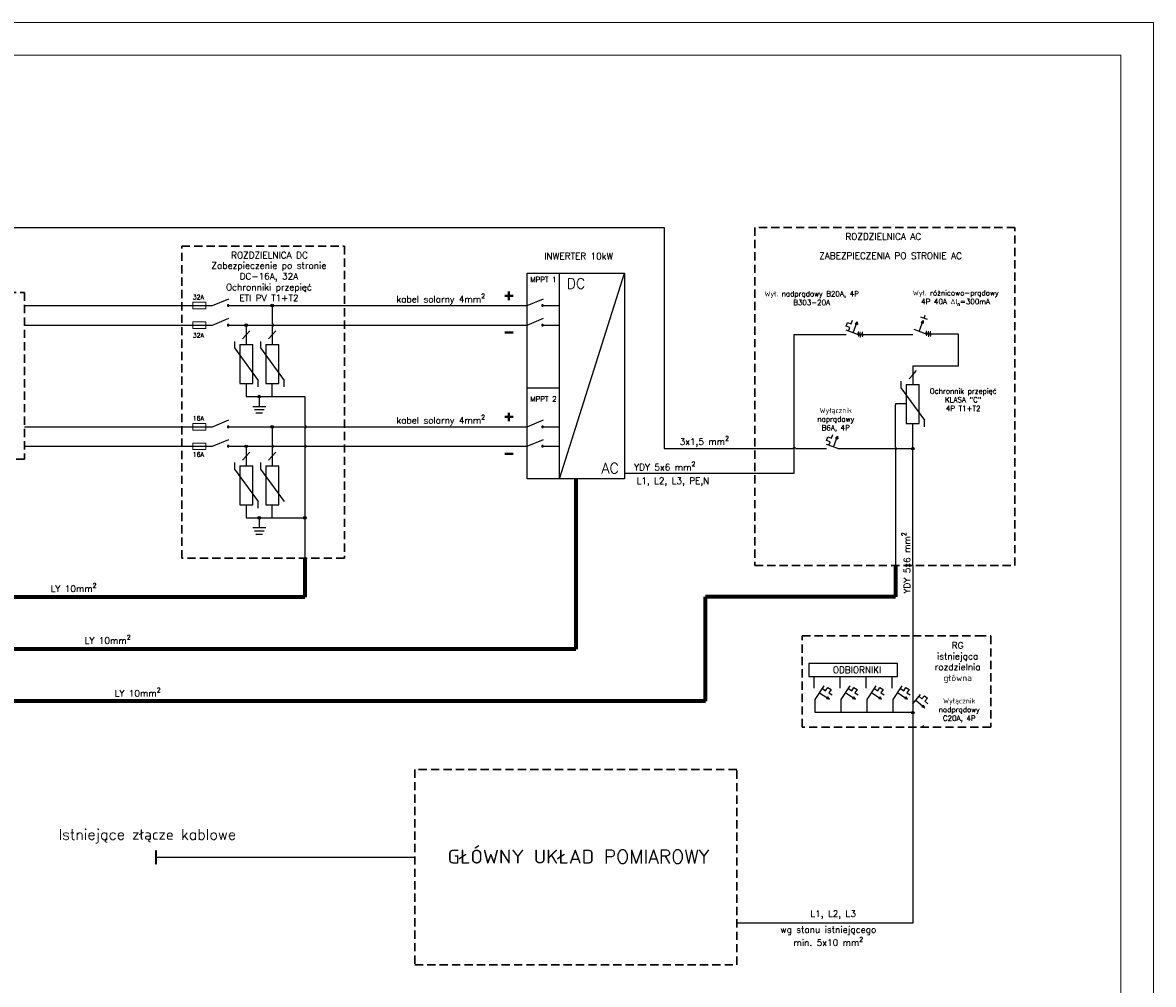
# Model space of a CAD drawing. Header units: millimetres. Extents: x 107252 to 132489, y 44218 to 60710.
# Tile 12 of 72: x 116524 to 118262, y 45709 to 47188. Entities that reach past the tile are written whole.
import ezdxf

# ---------------------------------------------------------------- set-up
doc = ezdxf.new("R2010")
doc.units = ezdxf.units.MM
doc.linetypes.add('DASHED', pattern=[19.05, 12.7, -6.35])
for name, color, linetype, lineweight in [('BARDZO GRUBA', 1, 'Continuous', 70), ('cienka', 3, 'Continuous', 18), ('gruba', 1, 'Continuous', 40), ('opisy', 4, 'Continuous', 18), ('PRZERYWANA', 2, 'DASHED', 30), ('średnia', 2, 'Continuous', 25)]:
    doc.layers.add(name, color=color, linetype=linetype, lineweight=lineweight)
doc.styles.add('KASIA', font='romans.shx', dxfattribs={"height": 20})

msp = doc.modelspace()

# ---------------------------------------------------------------- hatches: boundary and pattern name
at = {"layer": 'średnia'}
h = msp.add_hatch(color=256, dxfattribs=at)
h.dxf.hatch_style = 1
h.paths.add_polyline_path([(116869.485, 46723.233), (116867.485, 46723.233), (116867.485, 46721.233, 0.41421356)])
h.paths.add_polyline_path([(116867.485, 46723.233), (116865.485, 46723.233, 0.41421356), (116867.485, 46721.233)])
h.paths.add_polyline_path([(116865.485, 46723.233), (116867.485, 46723.233), (116869.485, 46723.233, 1)])
h.paths.add_polyline_path([(116907.485, 46753.233), (116905.485, 46753.233, 0.41421356), (116907.485, 46751.233)])
h.paths.add_polyline_path([(116909.485, 46753.233), (116907.485, 46753.233), (116907.485, 46751.233, 0.41421356)])
h.paths.add_polyline_path([(116905.485, 46753.233), (116907.485, 46753.233), (116909.485, 46753.233, 1)])
h = msp.add_hatch(color=256, dxfattribs=at)
h.dxf.hatch_style = 1
h.paths.add_polyline_path([(117806.556, 46728.299), (117805.21, 46724.584), (117806.967, 46723.948)])
h.paths.add_polyline_path([(117806.556, 46728.299), (117803.454, 46725.22), (117805.21, 46724.584)])
h = msp.add_hatch(color=256, dxfattribs=at)
h.dxf.hatch_style = 1
h.paths.add_polyline_path([(117907.908, 46730.51), (117906.562, 46726.795), (117908.318, 46726.159)])
h.paths.add_polyline_path([(117907.908, 46730.51), (117904.806, 46727.431), (117906.562, 46726.795)])
h = msp.add_hatch(color=256, dxfattribs=at)
h.dxf.hatch_style = 1
h.paths.add_polyline_path([(116887.485, 46613.233), (116885.485, 46613.233, 0.41421356), (116887.485, 46611.233)])
h.paths.add_polyline_path([(116889.485, 46613.233), (116887.485, 46613.233), (116887.485, 46611.233, 0.41421356)])
h.paths.add_polyline_path([(116885.485, 46613.233), (116887.485, 46613.233), (116889.485, 46613.233, 1)])
h = msp.add_hatch(color=256, dxfattribs=at)
h.dxf.hatch_style = 1
h.paths.add_polyline_path([(116869.485, 46536.799), (116867.485, 46536.799), (116867.485, 46534.799, 0.41421356)])
h.paths.add_polyline_path([(116867.485, 46536.799), (116865.485, 46536.799, 0.41421356), (116867.485, 46534.799)])
h.paths.add_polyline_path([(116865.485, 46536.799), (116867.485, 46536.799), (116869.485, 46536.799, 1)])
h.paths.add_polyline_path([(116907.485, 46566.799), (116905.485, 46566.799, 0.41421356), (116907.485, 46564.799)])
h.paths.add_polyline_path([(116909.485, 46566.799), (116907.485, 46566.799), (116907.485, 46564.799, 0.41421356)])
h.paths.add_polyline_path([(116905.485, 46566.799), (116907.485, 46566.799), (116909.485, 46566.799, 1)])
h = msp.add_hatch(color=256, dxfattribs=at)
h.dxf.hatch_style = 1
h.paths.add_polyline_path([(117776.251, 46552.566), (117774.905, 46548.851), (117776.661, 46548.215)])
h.paths.add_polyline_path([(117776.251, 46552.566), (117773.149, 46549.487), (117774.905, 46548.851)])
h = msp.add_hatch(color=256, dxfattribs=at)
h.dxf.hatch_style = 1
h.paths.add_polyline_path([(117892.086, 46535.233, 0.41421356), (117890.086, 46533.233), (117892.086, 46533.233)])
h.paths.add_polyline_path([(117892.086, 46533.233), (117890.086, 46533.233, 0.41421356), (117892.086, 46531.233)])
h.paths.add_polyline_path([(117892.086, 46535.233), (117892.086, 46533.233), (117892.086, 46531.233, 0.41421356), (117894.086, 46533.233, 0.41421356)])
h = msp.add_hatch(color=256, dxfattribs=at)
h.dxf.hatch_style = 1
h.paths.add_polyline_path([(116887.485, 46426.799), (116885.485, 46426.799, 0.41421356), (116887.485, 46424.799)])
h.paths.add_polyline_path([(116889.485, 46426.799), (116887.485, 46426.799), (116887.485, 46424.799, 0.41421356)])
h.paths.add_polyline_path([(116885.485, 46426.799), (116887.485, 46426.799), (116889.485, 46426.799, 1)])
h = msp.add_hatch(color=256, dxfattribs=at)
h.dxf.hatch_style = 1
h.paths.add_polyline_path([(116957.485, 46428.799, 0.41421356), (116955.485, 46426.799), (116957.485, 46426.799)])
h.paths.add_polyline_path([(116957.485, 46426.799), (116955.485, 46426.799, 0.41421356), (116957.485, 46424.799)])
h.paths.add_polyline_path([(116957.485, 46428.799), (116957.485, 46426.799), (116957.485, 46424.799, 0.41421356), (116959.485, 46426.799, 0.41421356)])
h = msp.add_hatch(color=256, dxfattribs=at)
h.dxf.hatch_style = 1
h.paths.add_polyline_path([(117764.02, 46147.934), (117760.714, 46150.098), (117759.691, 46148.536)])
h.paths.add_polyline_path([(117764.02, 46147.934), (117761.737, 46151.661), (117760.714, 46150.098)])
h = msp.add_hatch(color=256, dxfattribs=at)
h.dxf.hatch_style = 1
h.paths.add_polyline_path([(117804.02, 46147.934), (117800.714, 46150.098), (117799.691, 46148.536)])
h.paths.add_polyline_path([(117804.02, 46147.934), (117801.737, 46151.661), (117800.714, 46150.098)])
h = msp.add_hatch(color=256, dxfattribs=at)
h.dxf.hatch_style = 1
h.paths.add_polyline_path([(117844.02, 46147.934), (117840.714, 46150.098), (117839.691, 46148.536)])
h.paths.add_polyline_path([(117844.02, 46147.934), (117841.737, 46151.661), (117840.714, 46150.098)])
h = msp.add_hatch(color=256, dxfattribs=at)
h.dxf.hatch_style = 1
h.paths.add_polyline_path([(117884.02, 46147.934), (117880.714, 46150.098), (117879.691, 46148.536)])
h.paths.add_polyline_path([(117884.02, 46147.934), (117881.737, 46151.661), (117880.714, 46150.098)])
h = msp.add_hatch(color=256, dxfattribs=at)
h.dxf.hatch_style = 1
h.paths.add_polyline_path([(117910.44, 46134.812), (117907.405, 46137.343), (117906.209, 46135.908)])
h.paths.add_polyline_path([(117910.44, 46134.812), (117908.602, 46138.777), (117907.405, 46137.343)])
h = msp.add_hatch(color=256, dxfattribs=at)
h.dxf.hatch_style = 1
h.paths.add_polyline_path([(117892.086, 46129.218, 0.41421356), (117890.086, 46127.218), (117892.086, 46127.218)])
h.paths.add_polyline_path([(117892.086, 46127.218), (117890.086, 46127.218, 0.41421356), (117892.086, 46125.218)])
h.paths.add_polyline_path([(117894.086, 46127.218, 0.41421356), (117892.086, 46129.218), (117892.086, 46125.218, 0.41421356)])
h = msp.add_hatch(color=256, dxfattribs=at)
h.dxf.hatch_style = 1
h.paths.add_polyline_path([(116729.814, 45904.486), (116729.814, 45914.486), (116727.814, 45914.486), (116727.814, 45894.486), (116729.814, 45894.486)])

# ---------------------------------------------------------------- linework, layer by layer
at = {"layer": 'BARDZO GRUBA'}
for p, q in [((117374.144, 46486.799), (117374.144, 46224.597)), ((116957.485, 46364.597), (116957.485, 46304.597)), ((117865.33, 46353.233), (117865.33, 46305.502)), ((116957.485, 46304.597), (116307.485, 46304.597)), ((117573.409, 46144.597), (117573.409, 46305.502)), ((117865.33, 46305.502), (117573.409, 46305.502)), ((117374.144, 46224.597), (116387.485, 46224.597)), ((117573.409, 46144.597), (116467.485, 46144.597))]:
    msp.add_line(p, q, dxfattribs=at)
at = {"layer": 'cienka'}
for p, q in [((115291.976, 47188.443), (118261.976, 47188.443)), ((118261.976, 47188.443), (118261.976, 45088.443)), ((115341.976, 47138.443), (118211.976, 47138.443)), ((118211.976, 47138.443), (118211.976, 45138.443)), ((116805.666, 46758.233), (116785.666, 46758.233)), ((116785.666, 46753.233), (116785.666, 46758.233)), ((116805.666, 46753.233), (116805.666, 46758.233)), ((116785.666, 46753.233), (116785.666, 46748.233)), ((116805.666, 46748.233), (116785.666, 46748.233)), ((116805.666, 46753.233), (116805.666, 46748.233)), ((116805.666, 46728.233), (116785.666, 46728.233)), ((116785.666, 46723.233), (116785.666, 46728.233)), ((116785.666, 46723.233), (116785.666, 46718.233)), ((116805.666, 46723.233), (116805.666, 46728.233)), ((116805.666, 46723.233), (116805.666, 46718.233)), ((116805.666, 46718.233), (116785.666, 46718.233)), ((117807.076, 46708.966), (117808.641, 46713.286)), ((117808.641, 46713.286), (117808.641, 46705.686)), ((117808.641, 46705.686), (117811.495, 46712.662)), ((117811.495, 46712.662), (117811.495, 46703.942)), ((117811.495, 46703.942), (117814.636, 46712.662)), ((117814.636, 46712.662), (117814.743, 46704.92)), ((117814.743, 46704.92), (117815.882, 46708.966)), ((117911.78, 46709.963), (117913.345, 46714.282)), ((117913.345, 46714.282), (117913.345, 46706.683)), ((117913.345, 46706.683), (117916.198, 46713.658)), ((117916.198, 46713.658), (117916.198, 46704.939)), ((117916.198, 46704.939), (117919.34, 46713.658)), ((117919.34, 46713.658), (117919.446, 46705.917)), ((117919.446, 46705.917), (117920.586, 46709.963)), ((116805.666, 46571.799), (116785.666, 46571.799)), ((116785.666, 46566.799), (116785.666, 46571.799)), ((116785.666, 46566.799), (116785.666, 46561.799)), ((116805.666, 46566.799), (116805.666, 46571.799)), ((116805.666, 46566.799), (116805.666, 46561.799)), ((116805.666, 46561.799), (116785.666, 46561.799)), ((116805.666, 46541.799), (116785.666, 46541.799)), ((116785.666, 46536.799), (116785.666, 46541.799)), ((116785.666, 46536.799), (116785.666, 46531.799)), ((116805.666, 46531.799), (116785.666, 46531.799)), ((116805.666, 46536.799), (116805.666, 46541.799)), ((116805.666, 46536.799), (116805.666, 46531.799))]:
    msp.add_line(p, q, dxfattribs=at)
at = {"layer": 'gruba'}
for p, q in [((117264.789, 46768.34), (117277.91, 46768.34)), ((117271.35, 46761.78), (117271.35, 46774.9)), ((117264.789, 46711.606), (117277.91, 46711.606)), ((117271.35, 46575.346), (117271.35, 46588.466)), ((117264.789, 46581.906), (117277.91, 46581.906)), ((117264.789, 46525.172), (117277.91, 46525.172))]:
    msp.add_line(p, q, dxfattribs=at)
at = {"layer": 'PRZERYWANA'}
for p, q in [((117649.209, 46873.233), (117649.209, 46353.233)), ((118049.209, 46873.233), (117649.209, 46873.233)), ((118049.209, 46353.233), (118049.209, 46873.233)), ((116768.316, 46844.597), (117018.316, 46844.597)), ((116768.316, 46364.597), (116768.316, 46844.597)), ((117018.316, 46844.597), (117018.316, 46364.597)), ((116386.65, 46773.233), (116526.65, 46773.233)), ((116526.65, 46773.233), (116526.65, 46516.799)), ((116526.65, 46516.799), (116386.65, 46516.799)), ((117018.316, 46364.597), (116768.316, 46364.597)), ((117649.209, 46353.233), (118049.209, 46353.233)), ((117722.086, 46105.088), (117722.086, 46245.088)), ((117722.086, 46245.088), (117892.086, 46245.088)), ((117892.086, 46245.088), (117992.086, 46245.088)), ((117992.086, 46245.088), (118012.086, 46245.088)), ((118012.086, 46245.088), (118012.086, 46105.088)), ((118012.086, 46105.088), (117722.086, 46105.088)), ((117621.466, 46039.517), (117126.726, 46039.517)), ((117126.726, 46039.517), (117126.726, 45739.517)), ((117621.466, 45739.517), (117621.466, 46039.517)), ((117126.726, 45739.517), (117621.466, 45739.517))]:
    msp.add_line(p, q, dxfattribs=at)
at = {"layer": 'średnia'}
for p, q in [((116456.65, 46873.233), (117509.931, 46873.233)), ((117509.931, 46873.233), (117509.931, 46533.233)), ((117299.144, 46753.233), (117299.144, 46803.233)), ((117299.144, 46803.233), (117449.144, 46803.233)), ((117349.144, 46753.233), (117349.144, 46803.233)), ((117349.144, 46486.799), (117449.144, 46803.233)), ((117449.144, 46803.233), (117449.144, 46486.799)), ((116815.702, 46753.233), (116840.923, 46763.702)), ((117299.144, 46753.233), (117324.364, 46763.702)), ((116526.65, 46753.233), (116815.702, 46753.233)), ((116840.702, 46754.233), (116838.702, 46754.233)), ((116838.702, 46754.233), (116838.702, 46752.233)), ((116838.702, 46753.233), (117299.144, 46753.233)), ((116838.702, 46752.233), (116840.702, 46752.233)), ((116840.702, 46753.233), (116840.702, 46754.233)), ((116840.702, 46752.233), (116840.702, 46753.233)), ((116907.485, 46753.233), (116907.485, 46725.233)), ((117299.144, 46486.799), (117299.144, 46753.233)), ((117324.144, 46754.233), (117322.144, 46754.233)), ((117322.144, 46754.233), (117322.144, 46752.233)), ((117322.144, 46752.233), (117324.144, 46752.233)), ((117324.144, 46753.233), (117324.144, 46754.233)), ((117324.144, 46753.233), (117349.144, 46753.233)), ((117324.144, 46752.233), (117324.144, 46753.233)), ((117349.144, 46486.799), (117349.144, 46753.233)), ((116526.65, 46723.233), (116815.702, 46723.233)), ((116815.702, 46723.233), (116840.923, 46733.702)), ((116840.702, 46724.233), (116838.702, 46724.233)), ((116838.702, 46724.233), (116838.702, 46722.233)), ((116838.702, 46723.233), (117299.144, 46723.233)), ((116840.702, 46723.233), (116840.702, 46724.233)), ((116840.702, 46722.233), (116840.702, 46723.233)), ((116867.485, 46723.233), (116867.485, 46693.233)), ((117299.144, 46723.233), (117324.364, 46733.702)), ((117324.144, 46724.233), (117322.144, 46724.233)), ((117322.144, 46724.233), (117322.144, 46722.233)), ((117324.144, 46723.233), (117324.144, 46724.233)), ((117324.144, 46723.233), (117349.144, 46723.233)), ((117324.144, 46722.233), (117324.144, 46723.233)), ((117789.567, 46721.69), (117791.611, 46727.332)), ((117791.611, 46727.332), (117797.252, 46725.288)), ((117797.252, 46725.288), (117799.296, 46730.929)), ((117800.426, 46711.375), (117806.556, 46728.299)), ((117806.556, 46728.299), (117803.454, 46725.22)), ((117803.454, 46725.22), (117806.967, 46723.948)), ((117806.556, 46728.299), (117806.967, 46723.948)), ((117901.777, 46713.586), (117907.908, 46730.51)), ((117914.517, 46731.796), (117904.485, 46735.431)), ((117907.908, 46730.51), (117904.806, 46727.431)), ((117904.806, 46727.431), (117908.318, 46726.159)), ((117907.908, 46730.51), (117908.318, 46726.159)), ((117909.501, 46733.614), (117911.28, 46738.525)), ((116838.702, 46722.233), (116840.702, 46722.233)), ((116861.721, 46702.039), (116867.485, 46708.233)), ((116867.485, 46708.233), (116873.249, 46714.427)), ((116901.721, 46702.039), (116907.485, 46708.233)), ((116907.485, 46721.233), (116907.485, 46693.233)), ((116907.485, 46708.233), (116913.249, 46714.427)), ((117322.144, 46722.233), (117324.144, 46722.233)), ((117709.931, 46495.499), (117709.931, 46708.776)), ((117709.931, 46708.776), (117789.853, 46708.776)), ((117795.209, 46719.647), (117789.567, 46721.69)), ((117807.076, 46708.966), (117789.673, 46715.27)), ((117793.165, 46714.006), (117795.209, 46719.647)), ((117807.076, 46708.966), (117892.086, 46708.966)), ((117911.78, 46709.963), (117894.377, 46716.267)), ((117911.78, 46709.963), (117961.78, 46709.963)), ((117961.78, 46709.963), (117961.78, 46659.963)), ((116849.234, 46698.233), (116849.234, 46688.233)), ((116849.234, 46688.233), (116885.736, 46638.233)), ((116857.485, 46693.233), (116877.485, 46693.233)), ((116857.485, 46693.233), (116857.485, 46633.233)), ((116877.485, 46633.233), (116877.485, 46693.233)), ((116889.234, 46698.233), (116889.234, 46688.233)), ((116889.234, 46688.233), (116925.736, 46638.233)), ((116897.485, 46693.233), (116917.485, 46693.233)), ((116897.485, 46693.233), (116897.485, 46633.233)), ((116917.485, 46633.233), (116917.485, 46693.233)), ((117961.78, 46659.963), (117892.086, 46659.963)), ((117892.086, 46659.963), (117892.086, 46631.963)), ((116885.736, 46628.233), (116885.736, 46638.233)), ((116925.736, 46628.233), (116925.736, 46638.233)), ((117873.835, 46636.963), (117873.835, 46626.963)), ((117886.322, 46640.769), (117892.086, 46646.963)), ((117892.086, 46646.963), (117897.85, 46653.157)), ((116857.485, 46633.233), (116877.485, 46633.233)), ((116867.485, 46633.233), (116867.485, 46613.233)), ((116897.485, 46633.233), (116917.485, 46633.233)), ((116907.485, 46613.233), (116907.485, 46633.233)), ((117299.144, 46626.882), (117349.144, 46626.882)), ((117873.835, 46626.963), (117910.337, 46576.963)), ((117882.086, 46631.963), (117902.086, 46631.963)), ((117882.086, 46631.963), (117882.086, 46571.963)), ((117902.086, 46571.963), (117902.086, 46631.963)), ((116867.485, 46613.233), (116907.485, 46613.233)), ((116887.485, 46613.233), (116887.485, 46598.233)), ((116907.485, 46613.233), (116957.485, 46613.233)), ((116957.485, 46613.233), (116957.485, 46568.799)), ((117882.086, 46601.963), (117865.33, 46601.963)), ((117865.33, 46601.963), (117865.33, 46600.431)), ((116877.485, 46598.233), (116897.485, 46598.233)), ((116879.985, 46593.233), (116894.985, 46593.233)), ((116882.485, 46588.233), (116892.485, 46588.233)), ((117865.33, 46535.233), (117865.33, 46600.431)), ((116526.65, 46566.799), (116815.702, 46566.799)), ((116815.702, 46566.799), (116840.923, 46577.268)), ((116840.702, 46567.799), (116838.702, 46567.799)), ((116838.702, 46567.799), (116838.702, 46565.799)), ((116838.702, 46566.799), (117299.144, 46566.799)), ((116840.702, 46566.799), (116840.702, 46567.799)), ((116840.702, 46565.799), (116840.702, 46566.799)), ((116907.485, 46566.799), (116907.485, 46538.799)), ((117299.144, 46566.799), (117324.364, 46577.268)), ((117324.144, 46567.799), (117322.144, 46567.799)), ((117322.144, 46567.799), (117322.144, 46565.799)), ((117324.144, 46566.799), (117324.144, 46567.799)), ((117324.144, 46566.799), (117349.144, 46566.799)), ((117324.144, 46565.799), (117324.144, 46566.799)), ((117882.086, 46571.963), (117902.086, 46571.963)), ((117892.086, 46353.233), (117892.086, 46571.963)), ((117910.337, 46566.963), (117910.337, 46576.963)), ((116838.702, 46565.799), (116840.702, 46565.799)), ((116957.485, 46564.799), (116957.485, 46538.799)), ((117322.144, 46565.799), (117324.144, 46565.799)), ((117759.262, 46545.957), (117761.306, 46551.599)), ((117761.306, 46551.599), (117766.947, 46549.555)), ((117766.947, 46549.555), (117768.99, 46555.196)), ((117770.12, 46535.642), (117776.251, 46552.566)), ((117776.251, 46552.566), (117773.149, 46549.487)), ((117773.149, 46549.487), (117776.661, 46548.215)), ((117776.251, 46552.566), (117776.661, 46548.215)), ((116526.65, 46536.799), (116815.702, 46536.799)), ((116815.702, 46536.799), (116840.923, 46547.268)), ((116840.702, 46537.799), (116838.702, 46537.799)), ((116838.702, 46537.799), (116838.702, 46535.799)), ((116838.702, 46535.799), (116840.702, 46535.799)), ((116840.702, 46536.799), (116840.702, 46537.799)), ((116840.702, 46536.799), (116865.702, 46536.799)), ((116840.702, 46535.799), (116840.702, 46536.799)), ((116867.485, 46536.799), (117299.144, 46536.799)), ((116867.485, 46536.799), (116867.485, 46506.799)), ((116907.485, 46534.799), (116907.485, 46506.799)), ((116957.485, 46534.799), (116957.485, 46364.597)), ((117299.144, 46536.799), (117324.364, 46547.268)), ((117324.144, 46537.799), (117322.144, 46537.799)), ((117322.144, 46537.799), (117322.144, 46535.799)), ((117322.144, 46535.799), (117324.144, 46535.799)), ((117324.144, 46536.799), (117324.144, 46537.799)), ((117324.144, 46536.799), (117349.144, 46536.799)), ((117324.144, 46535.799), (117324.144, 46536.799)), ((117509.931, 46533.233), (117707.931, 46533.233)), ((117711.931, 46533.233), (117759.294, 46533.233)), ((117764.903, 46543.914), (117759.262, 46545.957)), ((117776.771, 46533.233), (117759.368, 46539.538)), ((117762.86, 46538.273), (117764.903, 46543.914)), ((117776.771, 46533.233), (117892.086, 46533.233)), ((116861.721, 46515.605), (116867.485, 46521.799)), ((116867.485, 46521.799), (116873.249, 46527.993)), ((116901.721, 46515.605), (116907.485, 46521.799)), ((116907.485, 46521.799), (116913.249, 46527.993)), ((117865.33, 46531.233), (117865.33, 46353.233)), ((116849.234, 46511.799), (116849.234, 46501.799)), ((116849.234, 46501.799), (116885.736, 46451.799)), ((116857.485, 46506.799), (116877.485, 46506.799)), ((116857.485, 46506.799), (116857.485, 46446.799)), ((116877.485, 46446.799), (116877.485, 46506.799)), ((116889.234, 46511.799), (116889.234, 46501.799)), ((116889.234, 46501.799), (116925.736, 46451.799)), ((116897.485, 46506.799), (116917.485, 46506.799)), ((116897.485, 46506.799), (116897.485, 46446.799)), ((116917.485, 46446.799), (116917.485, 46506.799)), ((117449.144, 46486.799), (117299.144, 46486.799)), ((117449.144, 46495.499), (117709.931, 46495.499)), ((116857.485, 46446.799), (116877.485, 46446.799)), ((116867.485, 46446.799), (116867.485, 46426.799)), ((116885.736, 46441.799), (116885.736, 46451.799)), ((116897.485, 46446.799), (116917.485, 46446.799)), ((116907.485, 46426.799), (116907.485, 46446.799)), ((116867.485, 46426.799), (116907.485, 46426.799)), ((116877.485, 46411.799), (116897.485, 46411.799)), ((116887.485, 46426.799), (116887.485, 46411.799)), ((116907.485, 46426.799), (116957.485, 46426.799)), ((116879.985, 46406.799), (116894.985, 46406.799)), ((116882.485, 46401.799), (116892.485, 46401.799)), ((117892.086, 46353.233), (117892.086, 45803.233)), ((117732.473, 46202.749), (117732.473, 46182.749)), ((117868.564, 46202.749), (117732.473, 46202.749)), ((117868.564, 46182.749), (117868.564, 46202.749)), ((117732.473, 46182.749), (117868.564, 46182.749)), ((117740.056, 46182.749), (117740.056, 46164.982)), ((117742.086, 46147.218), (117756.019, 46168.595)), ((117780.056, 46182.749), (117780.056, 46164.982)), ((117782.086, 46147.218), (117796.019, 46168.595)), ((117820.056, 46182.749), (117820.056, 46164.982)), ((117822.086, 46147.218), (117836.019, 46168.595)), ((117860.056, 46182.749), (117860.056, 46164.982)), ((117862.086, 46147.218), (117876.019, 46168.595)), ((117748.96, 46157.793), (117764.02, 46147.934)), ((117753.19, 46164.254), (117758.21, 46160.968)), ((117758.21, 46160.968), (117761.496, 46165.988)), ((117761.737, 46151.661), (117759.691, 46148.536)), ((117761.496, 46165.988), (117766.516, 46162.701)), ((117764.02, 46147.934), (117761.737, 46151.661)), ((117766.516, 46162.701), (117763.229, 46157.681)), ((117763.229, 46157.681), (117768.249, 46154.395)), ((117788.96, 46157.793), (117804.02, 46147.934)), ((117793.19, 46164.254), (117798.21, 46160.968)), ((117798.21, 46160.968), (117801.496, 46165.988)), ((117801.737, 46151.661), (117799.691, 46148.536)), ((117801.496, 46165.988), (117806.516, 46162.701)), ((117804.02, 46147.934), (117801.737, 46151.661)), ((117806.516, 46162.701), (117803.229, 46157.681)), ((117803.229, 46157.681), (117808.249, 46154.395)), ((117828.96, 46157.793), (117844.02, 46147.934)), ((117833.19, 46164.254), (117838.21, 46160.968)), ((117838.21, 46160.968), (117841.496, 46165.988)), ((117841.737, 46151.661), (117839.691, 46148.536)), ((117841.496, 46165.988), (117846.516, 46162.701)), ((117844.02, 46147.934), (117841.737, 46151.661)), ((117846.516, 46162.701), (117843.229, 46157.681)), ((117843.229, 46157.681), (117848.249, 46154.395)), ((117868.96, 46157.793), (117884.02, 46147.934)), ((117873.19, 46164.254), (117878.21, 46160.968)), ((117878.21, 46160.968), (117881.496, 46165.988)), ((117881.737, 46151.661), (117879.691, 46148.536)), ((117881.496, 46165.988), (117886.516, 46162.701)), ((117884.02, 46147.934), (117881.737, 46151.661)), ((117886.516, 46162.701), (117883.229, 46157.681)), ((117883.229, 46157.681), (117888.249, 46154.395)), ((117892.086, 46140.908), (117903.941, 46155.123)), ((117901.562, 46152.271), (117906.17, 46148.428)), ((117906.17, 46148.428), (117910.013, 46153.036)), ((117910.013, 46153.036), (117914.621, 46149.193)), ((117742.086, 46127.218), (117742.086, 46147.218)), ((117764.02, 46147.934), (117759.691, 46148.536)), ((117782.086, 46127.218), (117782.086, 46147.218)), ((117804.02, 46147.934), (117799.691, 46148.536)), ((117822.086, 46127.218), (117822.086, 46147.218)), ((117844.02, 46147.934), (117839.691, 46148.536)), ((117862.086, 46127.218), (117862.086, 46147.218)), ((117884.02, 46147.934), (117879.691, 46148.536)), ((117896.616, 46146.341), (117910.44, 46134.812)), ((117910.44, 46134.812), (117906.209, 46135.908)), ((117910.44, 46134.812), (117908.602, 46138.777)), ((117914.621, 46149.193), (117910.778, 46144.585)), ((117910.778, 46144.585), (117915.386, 46140.743)), ((117892.086, 46127.218), (117742.086, 46127.218)), ((117908.602, 46107.478), (117906.209, 46104.61)), ((116729.814, 45914.486), (116727.814, 45914.486)), ((116727.814, 45914.486), (116727.814, 45894.486)), ((116729.814, 45904.486), (116729.814, 45914.486)), ((116727.814, 45894.486), (116729.814, 45894.486)), ((117126.726, 45904.486), (116729.814, 45904.486)), ((116729.814, 45894.486), (116729.814, 45904.486)), ((117892.086, 45803.233), (117621.466, 45803.233))]:
    msp.add_line(p, q, dxfattribs=at)
for centre in [(116907.485, 46753.233), (116867.485, 46723.233), (116887.485, 46613.233), (116907.485, 46566.799), (116867.485, 46536.799), (117892.086, 46533.233), (116887.485, 46426.799), (116957.485, 46426.799), (117892.086, 46127.218)]:
    msp.add_circle(centre, 2, dxfattribs=at)
for centre, start, end in [((116907.485, 46723.233), 270, 90), ((116957.485, 46566.799), 270, 90), ((116907.485, 46536.799), 270, 90), ((116957.485, 46536.799), 270, 90), ((117709.931, 46533.233), 0, 180), ((117865.33, 46533.233), 270, 90)]:
    msp.add_arc(centre, 2, start, end, dxfattribs=at)

# ---------------------------------------------------------------- texts
at = {"layer": 'opisy', "linetype": 'Continuous', "lineweight": 0, "attachment_point": 4, "style": 'KASIA'}
for s, insert, char_height, width in [('\\A1;\\pxqc;ROZDZIELNICA AC', (117717.855, 46859.405), 10, 257.8882), ('\\A1;\\pxqc;ROZDZIELNICA DC', (116774.328, 46830.769), 10, 257.8882), ('\\A1;\\pxqc;INWERTER 10kW', (117249.706, 46829.354), 10, 257.8882), ('\\A1;\\pxqc;ZABEZPIECZENIA PO STRONIE AC', (117729.078, 46829.8), 10, 257.8882), ('\\A1;\\pxqc;Zabezpieczenie po stronie DC-16A, 32A \\POchronniki przepięć \\PETI PV T1+T2', (116773.451, 46789.926), 10, 257.8882), ('\\A1;\\pxqc;MPPT 1', (117221.174, 46793.197), 8, 206.31056), ('\\A1;\\pxqc;DC', (117266.574, 46787.055), 16, 215.47104), ('\\A1;\\pxqc;Wył. nadprądowy B20A, 4P\\PB303-20A', (117633.497, 46764.741), 8, 206.31056), ('\\A1;\\pxqc;Wył. różnicowo-prądowy\\P4P 40A ΔI{\\H0.7x;\\S^ n;}=300mA', (117854.827, 46764.741), 8, 206.31056), ('\\A1;32A', (116785.321, 46766.283), 7, 21.17573), ('\\A1;\\pxqc;kabel solarny 4mm{\\H0.7x;\\S2^ ;}', (117037.627, 46763.131), 10, 257.8882), ('\\A1;32A', (116785.321, 46707.485), 7, 21.17573), ('\\A1;\\pxqc;Ochronnik przepięć\\PKLASA "C"\\P4P T1+T2', (117866.491, 46608.399), 8, 206.31056), ('\\A1;\\pxqc;MPPT 2', (117221.174, 46609.552), 8, 206.31056), ('\\A1;\\pxqc;kabel solarny 4mm{\\H0.7x;\\S2^ ;}', (117037.627, 46576.697), 10, 257.8882), ('\\A1;\\pxqc;Wyłącznik\\Pnaprądowy\\PB6A, 4P', (117670.546, 46577.411), 8, 206.31056), ('\\A1;16A', (116785.321, 46579.849), 7, 21.17573), ('\\A1;\\pxqc; 3x1,5 mm{\\H0.7x;\\S2^ ;}', (117439.308, 46544.059), 10, 257.8882), ('\\A1;16A', (116785.321, 46524.22), 7, 21.17573), ('\\A1;\\pxqc; YDY 5x6 mm{\\H0.7x;\\S2^ ;}', (117378.52, 46506.325), 10, 257.8882), ('\\A1;\\pxqc;AC', (117319.14, 46503.137), 16, 215.47104), ('\\A1;\\pxqc;L1, L2, L3, PE,N', (117439.703, 46482.296), 10, 167.5213), ('\\A1;\\pxqc; LY 10mm{\\H0.7x;\\S2^ ;}', (116469.77, 46319.478), 10, 257.8882), ('\\A1;\\pxqc; LY 10mm{\\H0.7x;\\S2^ ;}', (116522.141, 46239.803), 10, 257.8882), ('\\A1;\\pxqc;RG\\Pistniejąca rozdzielnia\\Pgłówna', (117906.786, 46204.136), 10, 108.64859), ('\\A1;\\pxqc;ODBIORNIKI', (117752.212, 46192.902), 10, 108.64859), ('\\A1;\\pxqc; LY 10mm{\\H0.7x;\\S2^ ;}', (116568.258, 46158.567), 10, 257.8882), ('\\A1;\\pxqc;Wyłącznik\\Pnadprądowy\\PC20A, 4P', (117920.078, 46130.73), 8, 86.91887), ('\\A1;\\pxqc;Istniejące złącze kablowe', (116509.417, 45936.994), 16.1647, 411.97645), ('\\A1;\\pxqc;GŁÓWNY UKŁAD POMIAROWY', (117107.092, 45905.699), 21.26719, 542.01953), ('\\A1;\\pxqc;L1, L2, L3', (117685.921, 45816.442), 10, 167.5213), ('\\A1;\\pxqc;wg stanu istniejącego \\Pmin. 5x10 mm{\\H0.7x;\\S2^ ;}', (117633.461, 45783.497), 10, 257.8882)]:
    msp.add_mtext(s, dxfattribs=dict(at, insert=insert, char_height=char_height, width=width))
at = {"layer": 'opisy', "linetype": 'Continuous', "lineweight": 0, "insert": (117881.613, 46225.14), "char_height": 10, "width": 257.8882, "attachment_point": 4, "rotation": 90, "style": 'KASIA'}
msp.add_mtext('\\A1;\\pxqc; YDY 5x6 mm{\\H0.7x;\\S2^ ;}', dxfattribs=at)

doc.saveas('drawing.dxf')
